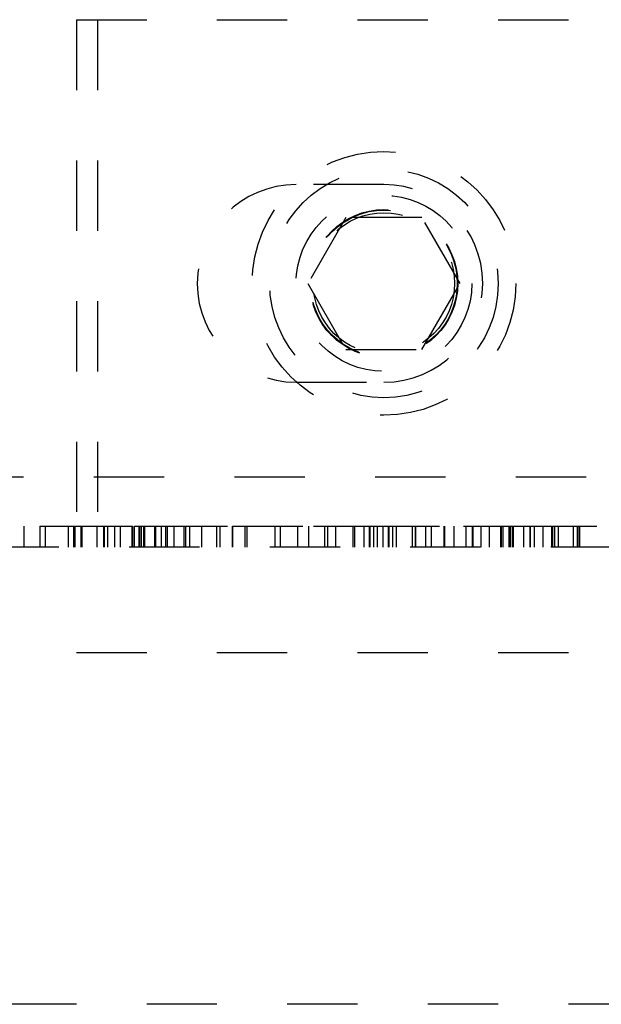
# Model space of a CAD drawing. Header units: inches. Extents: x 1772 to 2706, y -534 to -52.
# Tile 138 of 256: x 1874.548 to 1875.375, y -442.351 to -440.951. Entities that reach past the tile are written whole.
import ezdxf

# ---------------------------------------------------------------- set-up
doc = ezdxf.new("R2010")
doc.units = ezdxf.units.IN
doc.header["$LTSCALE"] = 0.5
doc.header["$MEASUREMENT"] = 0
doc.linetypes.add('HIDDEN', pattern=[0.225, 0.15, -0.075])
doc.layers.add('SID-M-H', color=4, linetype='HIDDEN')

msp = doc.modelspace()

# ---------------------------------------------------------------- linework, layer by layer
at = {"layer": 'SID-M-H'}
for p, q in [((1873.62841, -440.95102), (1876.00341, -440.95102)), ((1874.62841, -440.95102), (1874.62841, -441.70102)), ((1874.65841, -440.95102), (1874.65841, -441.70102)), ((1875.06591, -441.18552), (1874.94091, -441.18552)), ((1875.01178, -441.23227), (1874.95765, -441.32602)), ((1875.12003, -441.23227), (1875.01178, -441.23227)), ((1875.17416, -441.32602), (1875.12003, -441.23227)), ((1874.95765, -441.32602), (1875.01178, -441.41977)), ((1875.12003, -441.41977), (1875.17416, -441.32602)), ((1875.01178, -441.41977), (1875.12003, -441.41977)), ((1874.94091, -441.46652), (1875.06591, -441.46652)), ((1874.45341, -441.60102), (1884.45341, -441.60102)), ((1874.55355, -441.67102), (1874.55355, -441.70102)), ((1874.57639, -441.67102), (1874.57639, -441.70102)), ((1874.57639, -441.67102), (1874.62624, -441.67102)), ((1874.58401, -441.67102), (1874.58401, -441.70102)), ((1874.6166, -441.67102), (1874.6166, -441.70102)), ((1874.62422, -441.67102), (1874.62422, -441.70102)), ((1874.62624, -441.67102), (1874.62624, -441.70102)), ((1874.63467, -441.67102), (1874.63467, -441.70102)), ((1874.63615, -441.67102), (1874.63615, -441.70102)), ((1874.65772, -441.67102), (1874.65772, -441.70102)), ((1874.66686, -441.67102), (1874.66686, -441.70102)), ((1874.667, -441.67102), (1874.667, -441.70102)), ((1874.66808, -441.67102), (1874.66808, -441.70102)), ((1874.67285, -441.67102), (1874.67285, -441.70102)), ((1874.6824, -441.67102), (1874.6824, -441.70102)), ((1874.69082, -441.67102), (1874.69082, -441.70102)), ((1874.70707, -441.67102), (1874.70707, -441.70102)), ((1874.70829, -441.67102), (1874.70829, -441.70102)), ((1874.71061, -441.67102), (1874.71061, -441.70102)), ((1874.71518, -441.67102), (1874.71834, -441.67102)), ((1874.71712, -441.67102), (1874.71712, -441.70102)), ((1874.71834, -441.67102), (1874.71834, -441.70102)), ((1874.72075, -441.67102), (1874.72075, -441.70102)), ((1874.72386, -441.67102), (1874.72386, -441.70102)), ((1874.72438, -441.67102), (1874.72438, -441.70102)), ((1874.72509, -441.67102), (1874.72509, -441.70102)), ((1874.72518, -441.67102), (1874.72518, -441.70102)), ((1874.73968, -441.67102), (1874.73968, -441.70102)), ((1874.74119, -441.67102), (1874.74119, -441.70102)), ((1874.74911, -441.67102), (1874.74911, -441.70102)), ((1874.75516, -441.67102), (1874.75516, -441.70102)), ((1874.75733, -441.67102), (1874.75733, -441.70102)), ((1874.76719, -441.67102), (1874.76719, -441.70102)), ((1874.7814, -441.67102), (1874.7814, -441.70102)), ((1874.78383, -441.67102), (1874.78383, -441.70102)), ((1874.78932, -441.67102), (1874.78932, -441.70102)), ((1874.80624, -441.67102), (1874.80624, -441.70102)), ((1874.8277, -441.67102), (1874.8277, -441.70102)), ((1874.8277, -441.67102), (1874.84347, -441.67102)), ((1874.83227, -441.67102), (1874.83227, -441.70102)), ((1874.84979, -441.67102), (1874.84979, -441.70102)), ((1874.85036, -441.67102), (1874.85036, -441.70102)), ((1874.85051, -441.67102), (1874.85051, -441.70102)), ((1874.85065, -441.67102), (1874.85065, -441.70102)), ((1874.86791, -441.67102), (1874.86791, -441.70102)), ((1874.87065, -441.67102), (1874.87065, -441.70102)), ((1874.91086, -441.67102), (1874.91086, -441.70102)), ((1874.91847, -441.67102), (1874.91847, -441.70102)), ((1874.94284, -441.67102), (1874.94284, -441.70102)), ((1874.95868, -441.67102), (1874.95868, -441.70102)), ((1874.96557, -441.67102), (1875.0449, -441.67102)), ((1874.98123, -441.67102), (1874.98123, -441.70102)), ((1874.98579, -441.67102), (1874.98579, -441.70102)), ((1874.99707, -441.67102), (1874.99707, -441.70102)), ((1875.02143, -441.67102), (1875.02143, -441.70102)), ((1875.02172, -441.67102), (1875.02172, -441.70102)), ((1875.02418, -441.67102), (1875.02418, -441.70102)), ((1875.03727, -441.67102), (1875.03727, -441.70102)), ((1875.0449, -441.67102), (1875.0449, -441.70102)), ((1875.04561, -441.67102), (1875.04561, -441.70102)), ((1875.05104, -441.67102), (1875.05104, -441.70102)), ((1875.05612, -441.67102), (1875.05612, -441.70102)), ((1875.06439, -441.67102), (1875.06439, -441.70102)), ((1875.07201, -441.67102), (1875.07201, -441.70102)), ((1875.07272, -441.67102), (1875.07272, -441.70102)), ((1875.07815, -441.67102), (1875.07815, -441.70102)), ((1875.08323, -441.67102), (1875.08323, -441.70102)), ((1875.10601, -441.67102), (1875.10601, -441.70102)), ((1875.11042, -441.67102), (1875.11042, -441.70102)), ((1875.11099, -441.67102), (1875.11099, -441.70102)), ((1875.125, -441.67102), (1875.125, -441.70102)), ((1875.13312, -441.67102), (1875.13312, -441.70102)), ((1875.1512, -441.67102), (1875.1512, -441.70102)), ((1875.15211, -441.67102), (1875.15211, -441.70102)), ((1875.16521, -441.67102), (1875.16521, -441.70102)), ((1875.18227, -441.67102), (1875.2438, -441.67102)), ((1875.18227, -441.67102), (1875.18227, -441.70102)), ((1875.19141, -441.67102), (1875.19141, -441.70102)), ((1875.19232, -441.67102), (1875.19232, -441.70102)), ((1875.20359, -441.67102), (1875.20359, -441.70102)), ((1875.21537, -441.67102), (1875.21537, -441.70102)), ((1875.23162, -441.67102), (1875.23162, -441.70102)), ((1875.23253, -441.67102), (1875.23253, -441.70102)), ((1875.23516, -441.67102), (1875.23516, -441.70102)), ((1875.2438, -441.67102), (1875.2438, -441.70102)), ((1875.2453, -441.67102), (1875.2453, -441.70102)), ((1875.24841, -441.67102), (1875.24841, -441.70102)), ((1875.24893, -441.67102), (1875.24893, -441.70102)), ((1875.24964, -441.67102), (1875.24964, -441.70102)), ((1875.24972, -441.67102), (1875.24972, -441.70102)), ((1875.26423, -441.67102), (1875.26423, -441.70102)), ((1875.27328, -441.67102), (1875.27328, -441.70102)), ((1875.27366, -441.67102), (1875.27366, -441.70102)), ((1875.2741, -441.67102), (1875.2741, -441.70102)), ((1875.27971, -441.67102), (1875.27971, -441.70102)), ((1875.29173, -441.67102), (1875.29173, -441.70102)), ((1875.30412, -441.67102), (1875.30412, -441.70102)), ((1875.30412, -441.67102), (1875.34433, -441.67102)), ((1875.30564, -441.67102), (1875.30564, -441.70102)), ((1875.30838, -441.67102), (1875.30838, -441.70102)), ((1875.31387, -441.67102), (1875.31387, -441.70102)), ((1875.33518, -441.67102), (1875.33518, -441.70102)), ((1875.34072, -441.67102), (1875.34072, -441.70102)), ((1875.34311, -441.67102), (1875.34311, -441.70102)), ((1875.34433, -441.67102), (1875.34433, -441.70102)), ((1876.00341, -441.70102), (1873.62841, -441.70102)), ((1873.62841, -441.85102), (1875.62841, -441.85102)), ((1875.62841, -442.35102), (1873.62841, -442.35102))]:
    msp.add_line(p, q, dxfattribs=at)
for radius in [0.1875, 0.1625, 0.125, 0.10497, 0.1047, 0.10418, 0.1005]:
    msp.add_circle((1875.06591, -441.32602), radius, dxfattribs=at)
for centre, start, end in [((1874.94091, -441.32602), 90, 270), ((1875.06591, -441.32602), 270, 90)]:
    msp.add_arc(centre, 0.1405, start, end, dxfattribs=at)
for points, knots in [([(1874.62624, -441.67102), (1874.64354, -441.67102), (1874.66943, -441.67102), (1874.69683, -441.67102), (1874.70699, -441.67102), (1874.70786, -441.67102), (1874.70829, -441.67102)], [0, 0, 0, 0, 0.501344, 0.7500123, 0.8750258, 1, 1, 1, 1]), ([(1874.71061, -441.67102), (1874.71591, -441.67102), (1874.72538, -441.67102), (1874.73531, -441.67102), (1874.73968, -441.67102)], [0, 0, 0, 0, 0.5598023, 1, 1, 1, 1]), ([(1874.72386, -441.67102), (1874.73621, -441.67102), (1874.7583, -441.67102), (1874.77602, -441.67102), (1874.78383, -441.67102)], [0, 0, 0, 0, 0.5588163, 1, 1, 1, 1]), ([(1874.74119, -441.67102), (1874.74177, -441.67102), (1874.74293, -441.67102), (1874.75527, -441.67102), (1874.78894, -441.67102), (1874.82581, -441.67102), (1874.85036, -441.67102)], [0, 0, 0, 0, 0.1254719, 0.2510604, 0.5013216, 1, 1, 1, 1]), ([(1874.85036, -441.67102), (1874.87478, -441.67102), (1874.91147, -441.67102), (1874.94507, -441.67102), (1874.9571, -441.67102), (1874.95816, -441.67102), (1874.95868, -441.67102)], [0, 0, 0, 0, 0.49832996, 0.74885423, 0.87444286, 1, 1, 1, 1]), ([(1875.0449, -441.67102), (1875.0581, -441.67102), (1875.08444, -441.67102), (1875.12392, -441.67102), (1875.15091, -441.67102), (1875.16365, -441.67102), (1875.16469, -441.67102), (1875.16521, -441.67102)], [0, 0, 0, 0, 0.2510712, 0.5010953, 0.7497905, 0.8748524, 1, 1, 1, 1]), ([(1875.17899, -441.67102), (1875.17948, -441.67102), (1875.18516, -441.67102), (1875.19032, -441.67102), (1875.19166, -441.67102), (1875.19232, -441.67102)], [0, 0, 0, 0, 0.0448982, 0.5222854, 1, 1, 1, 1]), ([(1875.19141, -441.67102), (1875.19168, -441.67102), (1875.19215, -441.67102), (1875.19533, -441.67102), (1875.1967, -441.67102)], [0, 0, 0, 0, 0.5697838, 1, 1, 1, 1]), ([(1875.2438, -441.67102), (1875.24374, -441.67102), (1875.24362, -441.67102), (1875.25447, -441.67102), (1875.26612, -441.67102), (1875.27328, -441.67102)], [0, 0, 0, 0, 0.28287525, 0.55933157, 1, 1, 1, 1]), ([(1875.24575, -441.67102), (1875.24756, -441.67102), (1875.25355, -441.67102), (1875.25984, -441.67102), (1875.26423, -441.67102)], [0, 0, 0, 0, 0.3018664, 1, 1, 1, 1]), ([(1875.27328, -441.67102), (1875.27803, -441.67102), (1875.28751, -441.67102), (1875.30053, -441.67102), (1875.30404, -441.67102), (1875.30409, -441.67102), (1875.30412, -441.67102)], [0, 0, 0, 0, 0.2810835, 0.5599864, 0.7785005, 1, 1, 1, 1]), ([(1875.34311, -441.67102), (1875.34372, -441.67102), (1875.34496, -441.67102), (1875.3538, -441.67102), (1875.36384, -441.67102), (1875.36893, -441.67102)], [0, 0, 0, 0, 0.3297042, 0.6597151, 1, 1, 1, 1])]:
    msp.add_open_spline(points, degree=3, knots=knots, dxfattribs=at)

doc.saveas('drawing.dxf')
